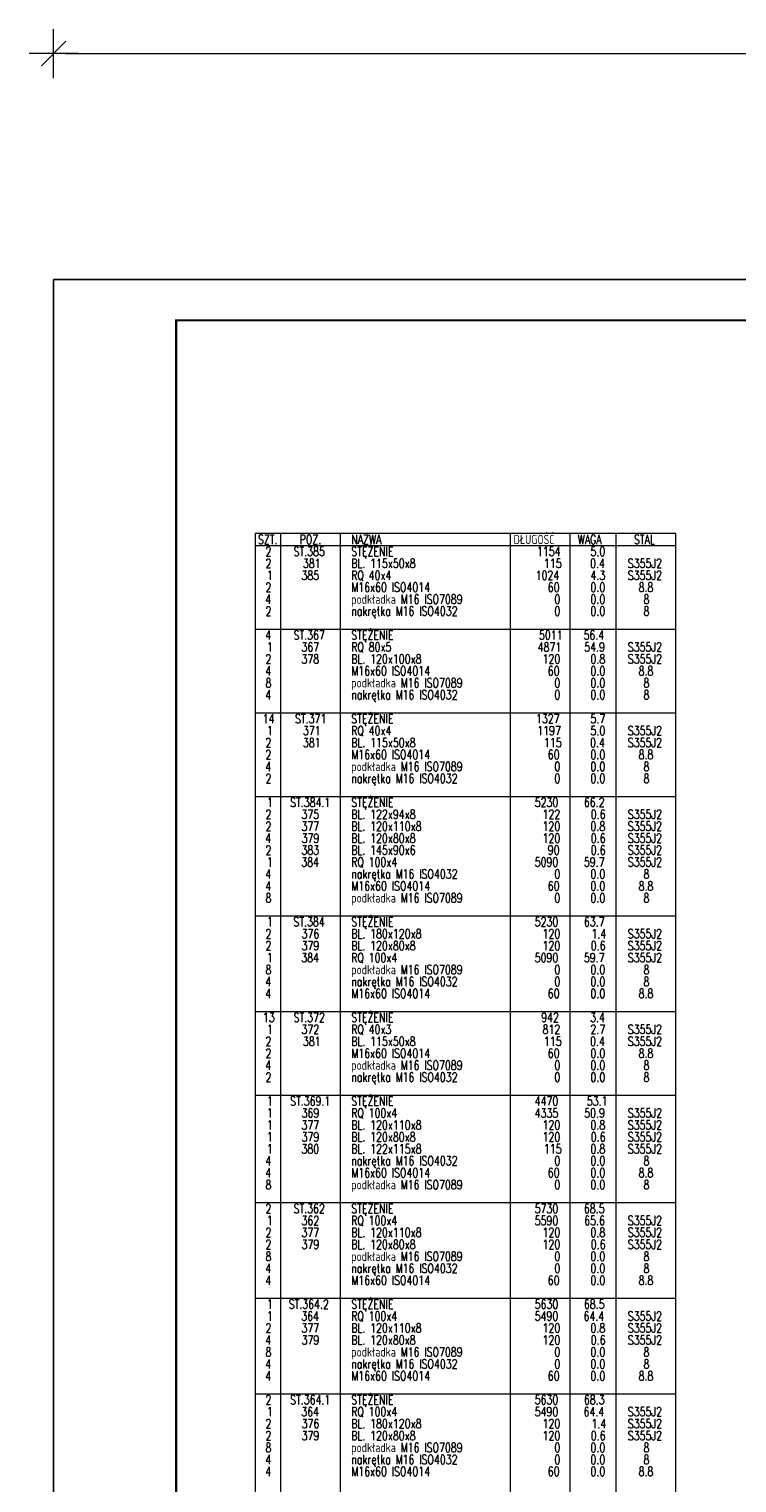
# Model space of a CAD drawing. Header units: millimetres. Extents: x -1005 to 207, y 18226 to 18896.
# Tile 9 of 50: x -1005 to -832, y 18525 to 18881. Entities that reach past the tile are written whole.
import ezdxf

# ---------------------------------------------------------------- set-up
doc = ezdxf.new("R2010")
doc.units = ezdxf.units.MM
doc.header["$LTSCALE"] = 10
doc.layers.get('Defpoints').update_dxf_attribs({"color": 1})
doc.layers.add('_FORMATKA', color=8, linetype='Continuous', plot=False)
doc.layers.add('_RAMKA', color=7, linetype='Continuous', lineweight=35)
doc.layers.add('PS_DIM', color=4, linetype='Continuous', lineweight=13)
doc.styles.add('simplex', font='simplex.shx', dxfattribs={"width": 0.75})
doc.dimstyles.new('1_10_PRZ', dxfattribs={"dimtxt": 2, "dimasz": 1, "dimexe": 2, "dimexo": 5, "dimgap": 1, "dimtad": 1, "dimdec": 0, "dimlfac": 10, "dimtxsty": 'simplex', "dimblk": 'dimznak', "dimcen": 2, "dimse1": 1, "dimse2": 1, "dimclrt": 3, "dimadec": 1, "dimazin": 0, "dimtfac": 1, "dimtdec": 0, "dimtix": 1, "dimtmove": 2, "dimatfit": 3, "dimldrblk": 'dim-grot', "dimfxl": 1, "dimarcsym": 0})

# ---------------------------------------------------------------- blocks, each defined once
blk = doc.blocks.new('dimznak')
at = {"color": 0}
for points in [[(0, 2), (0, -2)], [(-2, 0), (2, 0)]]:
    blk.add_lwpolyline(points, dxfattribs=at)
at = {"color": 2}
blk.add_lwpolyline([(1, 1), (-1, -1)], dxfattribs=at)
blk = doc.blocks.new('*D1587')
at = {"color": 252, "lineweight": -2, "transparency": 16777216}
blk.add_line((-1197, 649.33), (-3, 649.33), dxfattribs=at)
at = {"layer": 'Defpoints', "color": 0, "transparency": 16777216}
for p in [(0, 649.33), (-1200, 594), (0, 594)]:
    blk.add_point(p, dxfattribs=at)
at = {"color": 252, "lineweight": -2, "transparency": 16777216, "xscale": 3, "yscale": 3, "zscale": 3, "rotation": 180}
blk.add_blockref('dimznak', (-1200, 649.33), dxfattribs=at)
at = {"color": 252, "lineweight": -2, "transparency": 16777216, "xscale": 3, "yscale": 3, "zscale": 3}
blk.add_blockref('dimznak', (0, 649.33), dxfattribs=at)
at = {"color": 252, "transparency": 16777216, "insert": (-600, 659.83), "char_height": 15, "attachment_point": 5, "style": 'simplex'}
blk.add_mtext('1200', dxfattribs=at)
blk = doc.blocks.new('dim-grot')
blk.add_hatch(color=256).paths.add_polyline_path([(0, 0), (-2, 0.5), (-2, -0.5)])
blk.add_lwpolyline([(0, 0), (-2, 0.5), (-2, -0.5), (0, 0)])
blk = doc.blocks.new('*X1728')
at = {"color": 7}
for p, q in [((-847.13, 18757.78), (-950.07, 18757.78)), ((-950.07, 18757.78), (-950.07, 18295.63)), ((-847.13, 18295.63), (-847.13, 18757.78))]:
    blk.add_line(p, q, dxfattribs=at)
at = {"color": 3}
for p, q in [((-943.88, 18757.78), (-943.88, 18298.55)), ((-929.26, 18757.78), (-929.26, 18298.55)), ((-887.63, 18757.78), (-887.63, 18298.55)), ((-873.01, 18757.78), (-873.01, 18298.55)), ((-861.76, 18757.78), (-861.76, 18298.55)), ((-950.07, 18754.85), (-847.13, 18754.85)), ((-950.07, 18734.38), (-847.13, 18734.38)), ((-950.07, 18713.9), (-847.13, 18713.9)), ((-950.07, 18693.43), (-847.13, 18693.43)), ((-950.07, 18664.18), (-847.13, 18664.18)), ((-950.07, 18640.78), (-847.13, 18640.78)), ((-950.07, 18620.3), (-847.13, 18620.3)), ((-950.07, 18593.98), (-847.13, 18593.98)), ((-950.07, 18570.58), (-847.13, 18570.58)), ((-950.07, 18547.18), (-847.13, 18547.18))]:
    blk.add_line(p, q, dxfattribs=at)
at = {"color": 1, "style": 'simplex', "width": 0.75}
for s, p in [('SZT.', (-949.39, 18755.19)), ('POZ.', (-939.18, 18755.19)), ('NAZWA', (-926.56, 18755.19)), ('DŁUGOŚĆ', (-886.8, 18755.19)), ('WAGA', (-871.13, 18755.19)), ('STAL', (-857.34, 18755.19))]:
    blk.add_text(s, height=2.25, dxfattribs=at).set_placement(p)
at = {"color": 3, "style": 'simplex', "width": 0.75}
for s, p in [('2', (-947.54, 18752.26)), ('ST.385', (-940.67, 18752.26)), ('STĘŻENIE ', (-926.56, 18752.26)), ('1154', (-881.09, 18752.26)), ('5.0', (-867.99, 18752.26)), ('4', (-947.58, 18731.79)), ('ST.367', (-940.67, 18731.79)), ('STĘŻENIE ', (-926.56, 18731.79)), ('5011', (-880.61, 18731.79)), ('56.4', (-869.68, 18731.79)), ('14', (-948.22, 18711.31)), ('ST.371', (-940.31, 18711.31)), ('STĘŻENIE ', (-926.56, 18711.31)), ('1327', (-881.33, 18711.31)), ('5.7', (-867.99, 18711.31)), ('1', (-947.18, 18690.84)), ('ST.384.1', (-941.51, 18690.84)), ('STĘŻENIE ', (-926.56, 18690.84)), ('5230', (-881.65, 18690.84)), ('66.2', (-869.6, 18690.84)), ('1', (-947.18, 18661.59)), ('ST.384', (-940.71, 18661.59)), ('STĘŻENIE ', (-926.56, 18661.59)), ('5230', (-881.65, 18661.59)), ('63.7', (-869.6, 18661.59)), ('13', (-948.18, 18638.19)), ('ST.372', (-940.67, 18638.19)), ('STĘŻENIE ', (-926.56, 18638.19)), ('942', (-880.05, 18638.19)), ('3.4', (-868.07, 18638.19)), ('1', (-947.18, 18617.71)), ('ST.369.1', (-941.51, 18617.71)), ('STĘŻENIE ', (-926.56, 18617.71)), ('4470', (-881.65, 18617.71)), ('53.1', (-868.88, 18617.71)), ('2', (-947.54, 18591.39)), ('ST.362', (-940.67, 18591.39)), ('STĘŻENIE ', (-926.56, 18591.39)), ('5730', (-881.65, 18591.39)), ('68.5', (-869.6, 18591.39)), ('1', (-947.18, 18567.99)), ('ST.364.2', (-941.87, 18567.99)), ('STĘŻENIE ', (-926.56, 18567.99)), ('5630', (-881.65, 18567.99)), ('68.5', (-869.6, 18567.99)), ('2', (-947.54, 18544.59)), ('ST.364.1', (-941.51, 18544.59)), ('STĘŻENIE ', (-926.56, 18544.59)), ('5630', (-881.65, 18544.59)), ('68.3', (-869.6, 18544.59))]:
    blk.add_text(s, height=2.25, dxfattribs=at).set_placement(p)
at = {"color": 4, "style": 'simplex', "width": 0.75}
for s, p in [('2', (-947.54, 18749.34)), ('381', (-938.38, 18749.34)), ('BL. 115x50x8', (-926.56, 18749.34)), ('115', (-879.4, 18749.34)), ('0.4', (-868.07, 18749.34)), ('S355J2', (-858.86, 18749.34)), ('2', (-947.54, 18743.49)), ('1', (-947.18, 18746.41)), ('385', (-938.74, 18746.41)), ('RQ 40x4', (-926.56, 18746.41)), ('M16x60 ISO4014', (-926.56, 18743.49)), ('1024', (-881.41, 18746.41)), ('60', (-878.44, 18743.49)), ('4.3', (-867.99, 18746.41)), ('0.0', (-867.99, 18743.49)), ('S355J2', (-858.86, 18746.41)), ('8.8', (-856.21, 18743.49)), ('4', (-947.58, 18740.56)), ('podkładka M16 ISO7089', (-926.56, 18740.56)), ('0', (-876.83, 18740.56)), ('0.0', (-867.99, 18740.56)), ('8', (-855.01, 18740.56)), ('2', (-947.54, 18737.64)), ('nakrętka M16 ISO4032', (-926.56, 18737.64)), ('0', (-876.83, 18737.64)), ('0.0', (-867.99, 18737.64)), ('8', (-855.01, 18737.64)), ('1', (-947.18, 18728.86)), ('367', (-938.74, 18728.86)), ('RQ 80x5', (-926.56, 18728.86)), ('4871', (-880.93, 18728.86)), ('54.9', (-869.52, 18728.86)), ('S355J2', (-858.86, 18728.86)), ('2', (-947.54, 18725.94)), ('378', (-938.74, 18725.94)), ('BL. 120x100x8', (-926.56, 18725.94)), ('120', (-879.72, 18725.94)), ('0.8', (-867.99, 18725.94)), ('S355J2', (-858.86, 18725.94)), ('4', (-947.58, 18723.01)), ('M16x60 ISO4014', (-926.56, 18723.01)), ('60', (-878.44, 18723.01)), ('0.0', (-867.99, 18723.01)), ('8.8', (-856.21, 18723.01)), ('8', (-947.54, 18720.09)), ('podkładka M16 ISO7089', (-926.56, 18720.09)), ('0', (-876.83, 18720.09)), ('0.0', (-867.99, 18720.09)), ('8', (-855.01, 18720.09)), ('4', (-947.58, 18717.16)), ('nakrętka M16 ISO4032', (-926.56, 18717.16)), ('0', (-876.83, 18717.16)), ('0.0', (-867.99, 18717.16)), ('8', (-855.01, 18717.16)), ('1', (-947.18, 18708.39)), ('371', (-938.38, 18708.39)), ('RQ 40x4', (-926.56, 18708.39)), ('1197', (-881.01, 18708.39)), ('5.0', (-867.99, 18708.39)), ('S355J2', (-858.86, 18708.39)), ('2', (-947.54, 18705.46)), ('381', (-938.38, 18705.46)), ('BL. 115x50x8', (-926.56, 18705.46)), ('115', (-879.4, 18705.46)), ('0.4', (-868.07, 18705.46)), ('S355J2', (-858.86, 18705.46)), ('2', (-947.54, 18702.54)), ('M16x60 ISO4014', (-926.56, 18702.54)), ('60', (-878.44, 18702.54)), ('0.0', (-867.99, 18702.54)), ('8.8', (-856.21, 18702.54)), ('4', (-947.58, 18699.61)), ('podkładka M16 ISO7089', (-926.56, 18699.61)), ('nakrętka M16 ISO4032', (-926.56, 18696.69)), ('0', (-876.83, 18699.61)), ('0.0', (-867.99, 18699.61)), ('8', (-855.01, 18699.61)), ('2', (-947.54, 18696.69)), ('0', (-876.83, 18696.69)), ('0.0', (-867.99, 18696.69)), ('8', (-855.01, 18696.69)), ('2', (-947.54, 18687.91)), ('375', (-938.74, 18687.91)), ('BL. 122x94x8', (-926.56, 18687.91)), ('122', (-879.72, 18687.91)), ('0.6', (-867.91, 18687.91)), ('S355J2', (-858.86, 18687.91)), ('2', (-947.54, 18684.99)), ('377', (-938.74, 18684.99)), ('BL. 120x110x8', (-926.56, 18684.99)), ('120', (-879.72, 18684.99)), ('0.8', (-867.99, 18684.99)), ('S355J2', (-858.86, 18684.99)), ('4', (-947.58, 18682.06)), ('2', (-947.54, 18679.14)), ('383', (-938.74, 18679.14)), ('379', (-938.7, 18682.06)), ('BL. 120x80x8', (-926.56, 18682.06)), ('BL. 145x90x6', (-926.56, 18679.14)), ('120', (-879.72, 18682.06)), ('90', (-878.44, 18679.14)), ('0.6', (-867.91, 18682.06)), ('0.6', (-867.91, 18679.14)), ('S355J2', (-858.86, 18682.06)), ('S355J2', (-858.86, 18679.14)), ('1', (-947.18, 18676.21)), ('384', (-938.78, 18676.21)), ('RQ 100x4', (-926.56, 18676.21)), ('5090', (-881.65, 18676.21)), ('59.7', (-869.6, 18676.21)), ('S355J2', (-858.86, 18676.21)), ('4', (-947.58, 18673.29)), ('nakrętka M16 ISO4032', (-926.56, 18673.29)), ('0', (-876.83, 18673.29)), ('0.0', (-867.99, 18673.29)), ('8', (-855.01, 18673.29)), ('4', (-947.58, 18670.36)), ('M16x60 ISO4014', (-926.56, 18670.36)), ('60', (-878.44, 18670.36)), ('0.0', (-867.99, 18670.36)), ('8.8', (-856.21, 18670.36)), ('8', (-947.54, 18667.44)), ('podkładka M16 ISO7089', (-926.56, 18667.44)), ('0', (-876.83, 18667.44)), ('0.0', (-867.99, 18667.44)), ('8', (-855.01, 18667.44)), ('2', (-947.54, 18658.66)), ('376', (-938.7, 18658.66)), ('BL. 180x120x8', (-926.56, 18658.66)), ('120', (-879.72, 18658.66)), ('1.4', (-867.75, 18658.66)), ('S355J2', (-858.86, 18658.66)), ('2', (-947.54, 18655.74)), ('379', (-938.7, 18655.74)), ('BL. 120x80x8', (-926.56, 18655.74)), ('120', (-879.72, 18655.74)), ('0.6', (-867.91, 18655.74)), ('S355J2', (-858.86, 18655.74)), ('1', (-947.18, 18652.81)), ('384', (-938.78, 18652.81)), ('RQ 100x4', (-926.56, 18652.81)), ('5090', (-881.65, 18652.81)), ('59.7', (-869.6, 18652.81)), ('S355J2', (-858.86, 18652.81)), ('4', (-947.58, 18646.96)), ('8', (-947.54, 18649.89)), ('podkładka M16 ISO7089', (-926.56, 18649.89)), ('nakrętka M16 ISO4032', (-926.56, 18646.96)), ('0', (-876.83, 18649.89)), ('0', (-876.83, 18646.96)), ('0.0', (-867.99, 18649.89)), ('0.0', (-867.99, 18646.96)), ('8', (-855.01, 18649.89)), ('8', (-855.01, 18646.96)), ('4', (-947.58, 18644.04)), ('M16x60 ISO4014', (-926.56, 18644.04)), ('60', (-878.44, 18644.04)), ('0.0', (-867.99, 18644.04)), ('8.8', (-856.21, 18644.04)), ('1', (-947.18, 18635.26)), ('372', (-938.74, 18635.26)), ('RQ 40x3', (-926.56, 18635.26)), ('812', (-879.72, 18635.26)), ('2.7', (-867.99, 18635.26)), ('S355J2', (-858.86, 18635.26)), ('2', (-947.54, 18632.34)), ('2', (-947.54, 18629.41)), ('381', (-938.38, 18632.34)), ('BL. 115x50x8', (-926.56, 18632.34)), ('M16x60 ISO4014', (-926.56, 18629.41)), ('115', (-879.4, 18632.34)), ('60', (-878.44, 18629.41)), ('0.4', (-868.07, 18632.34)), ('0.0', (-867.99, 18629.41)), ('S355J2', (-858.86, 18632.34)), ('8.8', (-856.21, 18629.41)), ('4', (-947.58, 18626.49)), ('podkładka M16 ISO7089', (-926.56, 18626.49)), ('0', (-876.83, 18626.49)), ('0.0', (-867.99, 18626.49)), ('8', (-855.01, 18626.49)), ('2', (-947.54, 18623.56)), ('nakrętka M16 ISO4032', (-926.56, 18623.56)), ('0', (-876.83, 18623.56)), ('0.0', (-867.99, 18623.56)), ('8', (-855.01, 18623.56)), ('1', (-947.18, 18614.79)), ('1', (-947.18, 18611.86)), ('377', (-938.74, 18611.86)), ('369', (-938.7, 18614.79)), ('RQ 100x4', (-926.56, 18614.79)), ('BL. 120x110x8', (-926.56, 18611.86)), ('4335', (-881.65, 18614.79)), ('120', (-879.72, 18611.86)), ('50.9', (-869.52, 18614.79)), ('0.8', (-867.99, 18611.86)), ('S355J2', (-858.86, 18614.79)), ('S355J2', (-858.86, 18611.86)), ('1', (-947.18, 18608.94)), ('379', (-938.7, 18608.94)), ('BL. 120x80x8', (-926.56, 18608.94)), ('120', (-879.72, 18608.94)), ('0.6', (-867.91, 18608.94)), ('S355J2', (-858.86, 18608.94)), ('1', (-947.18, 18606.01)), ('380', (-938.74, 18606.01)), ('BL. 122x115x8', (-926.56, 18606.01)), ('115', (-879.4, 18606.01)), ('0.8', (-867.99, 18606.01)), ('S355J2', (-858.86, 18606.01)), ('4', (-947.58, 18603.09)), ('nakrętka M16 ISO4032', (-926.56, 18603.09)), ('0', (-876.83, 18603.09)), ('0.0', (-867.99, 18603.09)), ('8', (-855.01, 18603.09)), ('4', (-947.58, 18600.16)), ('8', (-947.54, 18597.24)), ('podkładka M16 ISO7089', (-926.56, 18597.24)), ('M16x60 ISO4014', (-926.56, 18600.16)), ('60', (-878.44, 18600.16)), ('0', (-876.83, 18597.24)), ('0.0', (-867.99, 18600.16)), ('0.0', (-867.99, 18597.24)), ('8.8', (-856.21, 18600.16)), ('8', (-855.01, 18597.24)), ('1', (-947.18, 18588.46)), ('362', (-938.74, 18588.46)), ('RQ 100x4', (-926.56, 18588.46)), ('5590', (-881.65, 18588.46)), ('65.6', (-869.52, 18588.46)), ('S355J2', (-858.86, 18588.46)), ('2', (-947.54, 18585.54)), ('377', (-938.74, 18585.54)), ('BL. 120x110x8', (-926.56, 18585.54)), ('120', (-879.72, 18585.54)), ('0.8', (-867.99, 18585.54)), ('S355J2', (-858.86, 18585.54)), ('2', (-947.54, 18582.61)), ('8', (-947.54, 18579.69)), ('379', (-938.7, 18582.61)), ('podkładka M16 ISO7089', (-926.56, 18579.69)), ('BL. 120x80x8', (-926.56, 18582.61)), ('120', (-879.72, 18582.61)), ('0', (-876.83, 18579.69)), ('0.0', (-867.99, 18579.69)), ('0.6', (-867.91, 18582.61)), ('S355J2', (-858.86, 18582.61)), ('8', (-855.01, 18579.69)), ('4', (-947.58, 18576.76)), ('nakrętka M16 ISO4032', (-926.56, 18576.76)), ('0', (-876.83, 18576.76)), ('0.0', (-867.99, 18576.76)), ('8', (-855.01, 18576.76)), ('4', (-947.58, 18573.84)), ('M16x60 ISO4014', (-926.56, 18573.84)), ('60', (-878.44, 18573.84)), ('0.0', (-867.99, 18573.84)), ('8.8', (-856.21, 18573.84)), ('364', (-938.78, 18565.06)), ('RQ 100x4', (-926.56, 18565.06)), ('5490', (-881.65, 18565.06)), ('64.4', (-869.68, 18565.06)), ('S355J2', (-858.86, 18565.06)), ('2', (-947.54, 18562.14)), ('1', (-947.18, 18565.06)), ('377', (-938.74, 18562.14)), ('BL. 120x110x8', (-926.56, 18562.14)), ('120', (-879.72, 18562.14)), ('0.8', (-867.99, 18562.14)), ('S355J2', (-858.86, 18562.14)), ('4', (-947.58, 18559.21)), ('379', (-938.7, 18559.21)), ('BL. 120x80x8', (-926.56, 18559.21)), ('120', (-879.72, 18559.21)), ('0.6', (-867.91, 18559.21)), ('S355J2', (-858.86, 18559.21)), ('8', (-947.54, 18556.29)), ('podkładka M16 ISO7089', (-926.56, 18556.29)), ('0', (-876.83, 18556.29)), ('0.0', (-867.99, 18556.29)), ('8', (-855.01, 18556.29)), ('4', (-947.58, 18553.36)), ('nakrętka M16 ISO4032', (-926.56, 18553.36)), ('0', (-876.83, 18553.36)), ('0.0', (-867.99, 18553.36)), ('8', (-855.01, 18553.36)), ('4', (-947.58, 18550.44)), ('M16x60 ISO4014', (-926.56, 18550.44)), ('60', (-878.44, 18550.44)), ('0.0', (-867.99, 18550.44)), ('8.8', (-856.21, 18550.44)), ('1', (-947.18, 18541.66)), ('364', (-938.78, 18541.66)), ('RQ 100x4', (-926.56, 18541.66)), ('5490', (-881.65, 18541.66)), ('64.4', (-869.68, 18541.66)), ('S355J2', (-858.86, 18541.66)), ('2', (-947.54, 18538.74)), ('376', (-938.7, 18538.74)), ('BL. 180x120x8', (-926.56, 18538.74)), ('120', (-879.72, 18538.74)), ('1.4', (-867.75, 18538.74)), ('S355J2', (-858.86, 18538.74)), ('2', (-947.54, 18535.81)), ('379', (-938.7, 18535.81)), ('podkładka M16 ISO7089', (-926.56, 18532.89)), ('BL. 120x80x8', (-926.56, 18535.81)), ('120', (-879.72, 18535.81)), ('0.6', (-867.91, 18535.81)), ('S355J2', (-858.86, 18535.81)), ('4', (-947.58, 18529.96)), ('8', (-947.54, 18532.89)), ('nakrętka M16 ISO4032', (-926.56, 18529.96)), ('0', (-876.83, 18532.89)), ('0', (-876.83, 18529.96)), ('0.0', (-867.99, 18532.89)), ('0.0', (-867.99, 18529.96)), ('8', (-855.01, 18532.89)), ('8', (-855.01, 18529.96)), ('4', (-947.58, 18527.04)), ('M16x60 ISO4014', (-926.56, 18527.04)), ('60', (-878.44, 18527.04)), ('0.0', (-867.99, 18527.04)), ('8.8', (-856.21, 18527.04))]:
    blk.add_text(s, height=2.25, dxfattribs=at).set_placement(p)
blk = doc.blocks.new('*U16')
at = {"layer": '_FORMATKA', "lineweight": -3}
blk.add_lwpolyline([(-1200, 0), (0, 0), (0, 594), (-1200, 594)], close=True, dxfattribs=at)
at = {"layer": '_RAMKA', "lineweight": -3, "const_width": 0.5}
blk.add_lwpolyline([(-1170, 10), (-10, 10), (-10, 584), (-1170, 584)], close=True, dxfattribs=at)
dim = blk.add_linear_dim(base=(0, 649.33), p1=(-1200, 594), p2=(0, 594), dimstyle='1_10_PRZ', override={"dimscale": 3, "dimtxt": 5, "dimlfac": 1, "dimclrd": 252, "dimclrt": 252})
dim.commit()
dim.dimension.update_dxf_attribs({"geometry": '*D1587', "text_midpoint": (-600, 659.83)})

msp = doc.modelspace()

# ---------------------------------------------------------------- block references
at = {"layer": 'PS_DIM'}
msp.add_blockref('*U16', (200.59, 18225.93), dxfattribs=at)
at = {"layer": 'PS_DIM', "color": 2, "linetype": 'Continuous'}
msp.add_blockref('*X1728', (0, 0), dxfattribs=at)

doc.saveas('drawing.dxf')
